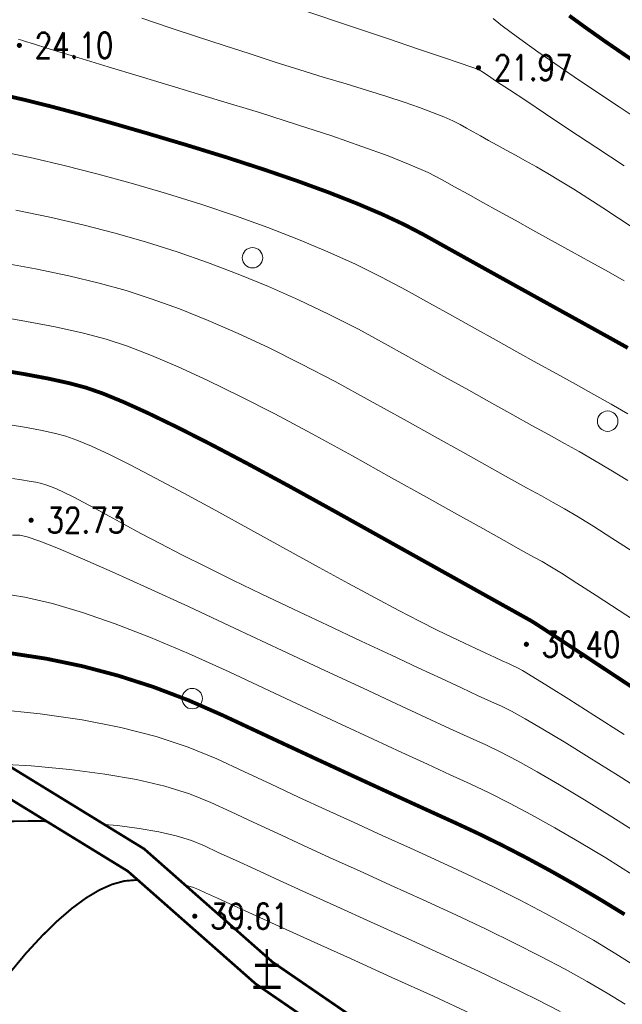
# Model space of a CAD drawing. Header units: millimetres. Extents: x 38389465 to 38395088, y 2473666 to 2480744.
# Tile 189 of 256: x 38389745 to 38389792, y 2479796 to 2479873. Entities that reach past the tile are written whole.
import ezdxf
from ezdxf.enums import TextEntityAlignment as Align

# ---------------------------------------------------------------- set-up
doc = ezdxf.new("R2010")
doc.units = ezdxf.units.MM
doc.header["$LTSCALE"] = 2
doc.linetypes.add('X3', pattern=[5, 4, -1])
doc.layers.get('0').update_dxf_attribs({"linetype": 'CONTINUOUS', "lineweight": 9})
doc.layers.add('GCD', color=251, linetype='CONTINUOUS')
doc.layers.add('w-绿地面积', color=82, linetype='CONTINUOUS')
for name, color, linetype, lineweight in [('地形图', 251, 'CONTINUOUS', 9), ('屋顶绿化线', 126, 'CONTINUOUS', 9), ('普通绿地填充', 114, 'CONTINUOUS', 9)]:
    doc.layers.add(name, color=color, linetype=linetype, lineweight=lineweight)
doc.styles.add('HZ', font='txt.shx', dxfattribs={"width": 0.8, "bigfont": 'hztxt.shx'})

# ---------------------------------------------------------------- blocks, each defined once
blk = doc.blocks.new('GC200')
at = {"linetype": 'Continuous', "const_width": 0.2, "flags": 128}
blk.add_lwpolyline([(-0.1, 0, 1), (0.1, 0, 1)], format="xyb", close=True, dxfattribs=at)
blk = doc.blocks.new('Gc122')
blk.add_circle((0, 0), 0.8)
blk = doc.blocks.new('地形图')
at = {"layer": '地形图', "color": 251, "linetype": 'Continuous', "flags": 128}
for points, const_width in [([(38389650.517, 2479875.112), (38389657.277, 2479861.463), (38389664.018, 2479851.073), (38389676.294, 2479833.26), (38389676.294, 2479833.26), (38389683.662, 2479827.167), (38389694.472, 2479823.201), (38389709.1, 2479820.362), (38389727.106, 2479818.276), (38389742.133, 2479815.858), (38389754.806, 2479808.075), (38389764.867, 2479799.202), (38389771.373, 2479794.735), (38389790.295, 2479784.477)], 0.2), ([(38389793.964, 2479869.297), (38389792.398, 2479870.35), (38389790.899, 2479871.381), (38389789.468, 2479872.392), (38389788.105, 2479873.382)], 0.3)]:
    blk.add_lwpolyline(points, dxfattribs=dict(at, const_width=const_width))
at = {"layer": '地形图', "color": 251, "linetype": 'X3', "const_width": 0.2, "flags": 128}
blk.add_lwpolyline([(38389789.267, 2479782.581), (38389770.246, 2479792.893), (38389763.539, 2479797.499), (38389753.519, 2479806.334), (38389741.368, 2479813.797), (38389726.81, 2479816.139), (38389708.77, 2479818.23), (38389693.891, 2479821.117), (38389682.572, 2479825.27), (38389674.92, 2479831.598), (38389664.703, 2479843.548), (38389662.207, 2479848.89), (38389655.583, 2479860.564), (38389648.672, 2479874.517), (38389646.551, 2479887.337), (38389647.29, 2479907.172), (38389649.567, 2479923.868), (38389650.475, 2479940.917), (38389648.005, 2479959.861), (38389647.2, 2479973.943), (38389642.052, 2479995.424), (38389638.861, 2480007.754), (38389634.762, 2480020.5), (38389632.224, 2480029.791), (38389632.016, 2480042.31), (38389631.389, 2480044.982), (38389629.723, 2480049.369), (38389626.651, 2480053.305), (38389618.249, 2480062.617)], dxfattribs=at)
at = {"layer": '地形图', "color": 251, "linetype": 'Continuous', "flags": 128}
for points in [[(38389793.965, 2479864.932), (38389792.011, 2479866.231), (38389790.156, 2479867.469), (38389788.478, 2479868.601), (38389786.978, 2479869.627), (38389785.656, 2479870.547), (38389784.511, 2479871.36), (38389783.545, 2479872.068), (38389782.757, 2479872.669), (38389782.147, 2479873.163)], [(38389792.405, 2479861.605), (38389790.199, 2479863.071), (38389788.085, 2479864.475), (38389786.249, 2479865.693), (38389784.693, 2479866.726), (38389783.416, 2479867.573), (38389782.417, 2479868.235), (38389781.698, 2479868.711), (38389781.257, 2479869.001), (38389781.096, 2479869.106), (38389781.074, 2479869.118), (38389781.054, 2479869.129), (38389781.035, 2479869.14), (38389781.017, 2479869.15), (38389781, 2479869.159), (38389780.984, 2479869.168), (38389780.969, 2479869.176), (38389780.956, 2479869.184), (38389780.94, 2479869.192), (38389780.921, 2479869.2), (38389780.897, 2479869.21), (38389780.869, 2479869.22), (38389780.836, 2479869.231), (38389780.799, 2479869.243), (38389780.758, 2479869.257), (38389780.712, 2479869.271), (38389780.4, 2479869.375), (38389779.558, 2479869.658), (38389778.186, 2479870.12), (38389776.285, 2479870.762), (38389773.855, 2479871.583), (38389770.895, 2479872.584), (38389767.405, 2479873.764)], [(38389754.633, 2479873.183), (38389756.844, 2479872.44), (38389758.994, 2479871.725), (38389761.083, 2479871.038), (38389763.112, 2479870.381), (38389765.08, 2479869.751), (38389766.988, 2479869.15), (38389768.835, 2479868.578), (38389770.622, 2479868.034), (38389772.298, 2479867.521), (38389773.814, 2479867.041), (38389775.17, 2479866.594), (38389776.366, 2479866.18), (38389777.402, 2479865.799), (38389778.278, 2479865.451), (38389778.994, 2479865.136), (38389779.55, 2479864.855), (38389780.046, 2479864.578), (38389780.584, 2479864.278), (38389781.164, 2479863.956), (38389781.785, 2479863.612), (38389782.448, 2479863.244), (38389783.152, 2479862.855), (38389783.899, 2479862.442), (38389784.686, 2479862.007), (38389785.528, 2479861.533), (38389786.436, 2479861.004), (38389787.41, 2479860.419), (38389788.451, 2479859.778), (38389789.559, 2479859.083), (38389790.733, 2479858.331), (38389791.973, 2479857.525), (38389793.279, 2479856.663)]]:
    blk.add_lwpolyline(points, dxfattribs=at)
at = {"layer": '地形图', "color": 251, "linetype": 'Continuous'}
for points in [[(38389744.953, 2479871.527), (38389745.128, 2479871.479), (38389745.308, 2479871.426), (38389745.494, 2479871.37), (38389745.684, 2479871.309), (38389745.88, 2479871.244), (38389746.282, 2479871.116), (38389747.093, 2479870.866), (38389748.312, 2479870.493), (38389749.939, 2479869.999), (38389751.975, 2479869.382), (38389754.418, 2479868.643), (38389757.271, 2479867.782), (38389760.531, 2479866.798), (38389763.838, 2479865.786), (38389766.829, 2479864.839), (38389769.504, 2479863.957), (38389771.863, 2479863.141), (38389773.907, 2479862.389), (38389775.635, 2479861.703), (38389777.047, 2479861.081), (38389778.144, 2479860.525), (38389779.123, 2479859.979), (38389780.185, 2479859.388), (38389781.328, 2479858.753), (38389782.554, 2479858.073), (38389783.862, 2479857.349), (38389785.251, 2479856.58), (38389786.723, 2479855.766), (38389788.277, 2479854.908), (38389789.798, 2479854.065), (38389791.174, 2479853.296), (38389792.404, 2479852.602)], [(38389743.757, 2479862.712), (38389746.1, 2479862.217), (38389748.551, 2479861.642), (38389751.111, 2479860.988), (38389753.779, 2479860.254), (38389756.555, 2479859.44), (38389759.324, 2479858.575), (38389761.974, 2479857.687), (38389764.502, 2479856.775), (38389766.909, 2479855.84), (38389769.196, 2479854.882), (38389771.362, 2479853.9), (38389773.407, 2479852.895), (38389775.332, 2479851.866), (38389777.17, 2479850.841), (38389778.957, 2479849.845), (38389780.693, 2479848.879), (38389782.378, 2479847.943), (38389784.011, 2479847.036), (38389785.594, 2479846.159), (38389787.125, 2479845.311), (38389788.605, 2479844.494), (38389790.028, 2479843.701), (38389791.39, 2479842.929), (38389792.691, 2479842.177)], [(38389744.755, 2479858.147), (38389747.421, 2479857.594), (38389750.014, 2479856.991), (38389752.533, 2479856.338), (38389754.979, 2479855.637), (38389757.384, 2479854.874), (38389759.778, 2479854.041), (38389762.162, 2479853.136), (38389764.535, 2479852.159), (38389766.898, 2479851.111), (38389769.251, 2479849.991), (38389771.594, 2479848.8), (38389773.926, 2479847.537), (38389776.177, 2479846.281), (38389778.278, 2479845.11), (38389780.229, 2479844.023), (38389782.03, 2479843.021), (38389783.68, 2479842.104), (38389785.179, 2479841.272), (38389786.529, 2479840.524), (38389787.728, 2479839.861), (38389788.881, 2479839.214), (38389790.092, 2479838.512), (38389791.361, 2479837.755), (38389792.689, 2479836.945)], [(38389743.409, 2479854.077), (38389746.29, 2479853.545), (38389748.916, 2479852.994), (38389751.288, 2479852.423), (38389753.404, 2479851.833), (38389755.444, 2479851.174), (38389757.583, 2479850.395), (38389759.822, 2479849.496), (38389762.162, 2479848.477), (38389764.601, 2479847.339), (38389767.14, 2479846.082), (38389769.78, 2479844.704), (38389772.52, 2479843.208), (38389775.184, 2479841.721), (38389777.6, 2479840.374), (38389779.765, 2479839.167), (38389781.681, 2479838.099), (38389783.348, 2479837.172), (38389784.765, 2479836.384), (38389785.933, 2479835.737), (38389786.851, 2479835.229), (38389787.733, 2479834.726), (38389788.793, 2479834.094), (38389790.031, 2479833.334), (38389791.448, 2479832.443), (38389793.042, 2479831.424)], [(38389742.084, 2479850.005), (38389745.171, 2479849.496), (38389747.824, 2479848.997), (38389750.043, 2479848.508), (38389751.829, 2479848.03), (38389753.503, 2479847.473), (38389755.387, 2479846.748), (38389757.482, 2479845.856), (38389759.788, 2479844.796), (38389762.303, 2479843.568), (38389765.03, 2479842.173), (38389767.966, 2479840.609), (38389771.114, 2479838.878), (38389774.192, 2479837.161), (38389776.921, 2479835.638), (38389779.301, 2479834.311), (38389781.333, 2479833.178), (38389783.016, 2479832.24), (38389784.351, 2479831.497), (38389785.337, 2479830.949), (38389785.974, 2479830.596), (38389786.585, 2479830.239), (38389787.495, 2479829.677), (38389788.702, 2479828.912), (38389790.207, 2479827.942), (38389792.009, 2479826.768), (38389794.11, 2479825.391)], [(38389744.158, 2479841.339), (38389745.59, 2479841.103), (38389746.821, 2479840.871), (38389747.85, 2479840.645), (38389748.679, 2479840.423), (38389749.542, 2479840.116), (38389750.676, 2479839.635), (38389752.082, 2479838.979), (38389753.758, 2479838.148), (38389755.706, 2479837.143), (38389757.925, 2479835.963), (38389760.414, 2479834.609), (38389763.175, 2479833.08), (38389765.955, 2479831.534), (38389768.503, 2479830.13), (38389770.818, 2479828.867), (38389772.901, 2479827.745), (38389774.751, 2479826.764), (38389776.369, 2479825.925), (38389777.754, 2479825.226), (38389778.907, 2479824.669), (38389779.894, 2479824.206), (38389780.781, 2479823.791), (38389781.569, 2479823.422), (38389782.257, 2479823.101), (38389782.845, 2479822.828), (38389783.333, 2479822.601), (38389783.722, 2479822.422), (38389784.011, 2479822.29), (38389784.444, 2479822.054), (38389785.263, 2479821.563), (38389786.469, 2479820.817), (38389788.062, 2479819.816), (38389790.041, 2479818.56), (38389792.407, 2479817.049)], [(38389744.504, 2479837.108), (38389745.194, 2479837.006), (38389745.799, 2479836.907), (38389746.319, 2479836.809), (38389746.754, 2479836.713), (38389747.103, 2479836.619), (38389747.468, 2479836.49), (38389747.947, 2479836.287), (38389748.541, 2479836.01), (38389749.249, 2479835.659), (38389750.071, 2479835.234), (38389751.008, 2479834.736), (38389752.059, 2479834.164), (38389753.225, 2479833.519), (38389754.545, 2479832.798), (38389756.057, 2479832), (38389757.762, 2479831.125), (38389759.659, 2479830.174), (38389761.749, 2479829.145), (38389764.032, 2479828.04), (38389766.508, 2479826.858), (38389769.176, 2479825.599), (38389771.808, 2479824.365), (38389774.174, 2479823.257), (38389776.274, 2479822.275), (38389778.108, 2479821.419), (38389779.677, 2479820.688), (38389780.979, 2479820.084), (38389782.016, 2479819.606), (38389782.787, 2479819.254), (38389783.572, 2479818.863), (38389784.653, 2479818.266), (38389786.028, 2479817.463), (38389787.699, 2479816.455), (38389789.664, 2479815.241), (38389791.924, 2479813.822), (38389794.48, 2479812.197)], [(38389744.489, 2479832.676), (38389745.07, 2479832.653), (38389745.636, 2479832.533), (38389746.642, 2479832.187), (38389748.09, 2479831.615), (38389749.977, 2479830.817), (38389752.306, 2479829.792), (38389755.075, 2479828.541), (38389758.284, 2479827.065), (38389761.934, 2479825.362), (38389765.627, 2479823.63), (38389768.966, 2479822.066), (38389771.951, 2479820.671), (38389774.582, 2479819.444), (38389776.858, 2479818.385), (38389778.78, 2479817.495), (38389780.349, 2479816.773), (38389781.562, 2479816.219), (38389782.701, 2479815.671), (38389784.043, 2479814.968), (38389785.587, 2479814.109), (38389787.336, 2479813.093), (38389789.287, 2479811.922), (38389791.442, 2479810.595), (38389793.8, 2479809.112)], [(38389743.524, 2479828.119), (38389745.466, 2479827.804), (38389747.614, 2479827.3), (38389749.969, 2479826.607), (38389752.531, 2479825.726), (38389755.299, 2479824.656), (38389758.274, 2479823.397), (38389761.456, 2479821.95), (38389764.625, 2479820.464), (38389767.563, 2479819.09), (38389770.27, 2479817.827), (38389772.746, 2479816.675), (38389774.991, 2479815.635), (38389777.005, 2479814.707), (38389778.787, 2479813.889), (38389780.338, 2479813.184), (38389781.829, 2479812.48), (38389783.432, 2479811.671), (38389785.147, 2479810.754), (38389786.973, 2479809.732), (38389788.91, 2479808.603), (38389790.959, 2479807.368), (38389793.12, 2479806.027)], [(38389743.524, 2479828.119), (38389745.466, 2479827.804), (38389747.614, 2479827.3), (38389749.969, 2479826.607), (38389752.531, 2479825.726), (38389755.299, 2479824.656), (38389758.274, 2479823.397), (38389761.456, 2479821.95), (38389764.625, 2479820.464), (38389767.563, 2479819.09), (38389770.27, 2479817.827), (38389772.746, 2479816.675), (38389774.991, 2479815.635), (38389777.005, 2479814.707), (38389778.787, 2479813.889), (38389780.338, 2479813.184), (38389781.829, 2479812.48), (38389783.432, 2479811.671), (38389785.147, 2479810.754), (38389786.973, 2479809.732), (38389788.91, 2479808.603), (38389790.959, 2479807.368), (38389793.12, 2479806.027)], [(38389793.455, 2479798.79), (38389791.761, 2479799.856), (38389789.995, 2479800.914), (38389788.157, 2479801.966), (38389786.247, 2479803.009), (38389784.265, 2479804.046), (38389782.212, 2479805.076), (38389780.086, 2479806.098), (38389777.889, 2479807.113), (38389775.663, 2479808.123), (38389773.453, 2479809.131), (38389771.257, 2479810.136), (38389769.075, 2479811.139), (38389766.909, 2479812.14), (38389764.757, 2479813.138), (38389762.621, 2479814.134), (38389760.499, 2479815.127), (38389758.254, 2479816.062), (38389755.748, 2479816.884), (38389752.98, 2479817.593), (38389749.952, 2479818.187), (38389746.663, 2479818.669), (38389743.112, 2479819.036)], [(38389792.486, 2479795.896), (38389791.081, 2479796.771), (38389789.512, 2479797.687), (38389787.78, 2479798.647), (38389785.884, 2479799.648), (38389783.824, 2479800.692), (38389781.601, 2479801.778), (38389779.215, 2479802.907), (38389776.665, 2479804.077), (38389774.102, 2479805.24), (38389771.677, 2479806.343), (38389769.389, 2479807.386), (38389767.24, 2479808.371), (38389765.228, 2479809.296), (38389763.354, 2479810.162), (38389761.618, 2479810.968), (38389760.02, 2479811.715), (38389758.355, 2479812.393), (38389756.417, 2479812.99), (38389754.208, 2479813.506), (38389751.726, 2479813.942), (38389748.972, 2479814.298), (38389745.945, 2479814.573), (38389744.042, 2479814.685)], [(38389787.403, 2479795.328), (38389785.521, 2479796.287), (38389783.383, 2479797.338), (38389780.991, 2479798.481), (38389778.343, 2479799.715), (38389775.44, 2479801.042), (38389772.54, 2479802.356), (38389769.901, 2479803.555), (38389767.522, 2479804.637), (38389765.404, 2479805.602), (38389763.547, 2479806.452), (38389761.951, 2479807.186), (38389760.616, 2479807.803), (38389759.542, 2479808.304), (38389758.514, 2479808.722), (38389757.318, 2479809.09), (38389755.954, 2479809.409), (38389754.422, 2479809.678), (38389752.722, 2479809.898), (38389751.683, 2479809.992)], [(38389780.381, 2479795.183), (38389777.472, 2479796.524), (38389774.216, 2479798.006), (38389770.978, 2479799.473), (38389768.125, 2479800.767), (38389765.655, 2479801.887), (38389763.569, 2479802.834), (38389761.867, 2479803.608), (38389760.548, 2479804.209), (38389759.614, 2479804.637), (38389759.063, 2479804.892), (38389758.673, 2479805.051), (38389758.218, 2479805.191), (38389758.024, 2479805.237)]]:
    blk.add_lwpolyline(points, dxfattribs=at)
for points, const_width in [([(38389743.843, 2479867.15), (38389745.5, 2479866.773), (38389747.446, 2479866.287), (38389749.682, 2479865.69), (38389752.208, 2479864.984), (38389755.024, 2479864.169), (38389758.13, 2479863.244), (38389761.265, 2479862.276), (38389764.169, 2479861.333), (38389766.842, 2479860.415), (38389769.283, 2479859.522), (38389771.493, 2479858.653), (38389773.473, 2479857.809), (38389775.221, 2479856.99), (38389776.738, 2479856.196), (38389778.163, 2479855.401), (38389779.636, 2479854.581), (38389781.157, 2479853.735), (38389782.726, 2479852.864), (38389784.343, 2479851.968), (38389786.008, 2479851.046), (38389787.721, 2479850.099), (38389789.482, 2479849.126), (38389791.176, 2479848.188), (38389792.689, 2479847.346)], 0.3), ([(38389743.121, 2479845.672), (38389745.38, 2479845.299), (38389747.322, 2479844.934), (38389748.947, 2479844.576), (38389750.254, 2479844.226), (38389751.563, 2479843.772), (38389753.192, 2479843.102), (38389755.143, 2479842.216), (38389757.414, 2479841.115), (38389760.006, 2479839.797), (38389762.919, 2479838.263), (38389766.153, 2479836.514), (38389769.708, 2479834.549), (38389773.199, 2479832.601), (38389776.242, 2479830.902), (38389778.837, 2479829.454), (38389780.985, 2479828.256), (38389782.685, 2479827.308), (38389783.937, 2479826.61), (38389784.741, 2479826.162), (38389785.097, 2479825.964), (38389785.438, 2479825.752), (38389786.196, 2479825.26), (38389787.372, 2479824.49), (38389788.966, 2479823.441), (38389790.977, 2479822.113), (38389793.405, 2479820.506)], 0.3), ([(38389744.289, 2479823.42), (38389747.138, 2479822.984), (38389749.961, 2479822.397), (38389752.755, 2479821.659), (38389755.523, 2479820.77), (38389758.264, 2479819.73), (38389760.977, 2479818.538), (38389763.623, 2479817.299), (38389766.16, 2479816.114), (38389768.59, 2479814.983), (38389770.911, 2479813.907), (38389773.124, 2479812.886), (38389775.229, 2479811.919), (38389777.225, 2479811.006), (38389779.114, 2479810.148), (38389780.958, 2479809.289), (38389782.822, 2479808.373), (38389784.706, 2479807.4), (38389786.61, 2479806.371), (38389788.533, 2479805.284), (38389790.477, 2479804.141), (38389792.44, 2479802.941)], 0.3), ([(38389747.158, 2479810.241), (38389746.613, 2479810.258), (38389744.418, 2479810.244)], 0.15), ([(38389754.318, 2479805.63), (38389754.15, 2479805.635), (38389753.254, 2479805.56), (38389752.307, 2479805.301), (38389751.308, 2479804.858), (38389750.257, 2479804.23), (38389749.154, 2479803.418), (38389747.999, 2479802.422), (38389746.793, 2479801.242), (38389745.534, 2479799.877), (38389744.362, 2479798.458)], 0.15)]:
    blk.add_lwpolyline(points, dxfattribs=dict(at, const_width=const_width))
ref = blk.add_blockref('GC200', (38389745.031, 2479871.056), dxfattribs=dict(at, xscale=1.000001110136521, yscale=1.000001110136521, zscale=1.000001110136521, rotation=359.9999912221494))
ref.add_attrib('height', '24.10', dxfattribs={"layer": 'GCD', "linetype": 'Continuous', "height": 2, "rotation": 359.99999, "style": 'HZ', "width": 0.8}).set_placement((38389746.231, 2479871.056), align=Align.MIDDLE_LEFT)
ref = blk.add_blockref('GC200', (38389780.995, 2479869.305), dxfattribs=dict(at, xscale=1.000001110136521, yscale=1.000001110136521, zscale=1.000001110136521, rotation=359.9999912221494))
ref.add_attrib('height', '21.97', dxfattribs={"layer": 'GCD', "linetype": 'Continuous', "height": 2, "rotation": 359.99999, "style": 'HZ', "width": 0.8}).set_placement((38389782.195, 2479869.305), align=Align.MIDDLE_LEFT)
at = {"layer": '地形图', "color": 251, "linetype": 'Continuous', "xscale": 1.000001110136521, "yscale": 1.000001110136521, "zscale": 1.000001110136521, "rotation": 359.9999912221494}
for p in [(38389763.295, 2479854.41), (38389791.114, 2479841.601), (38389758.573, 2479819.856)]:
    blk.add_blockref('Gc122', p, dxfattribs=at)
at = {"layer": '地形图', "color": 251, "linetype": 'Continuous'}
ref = blk.add_blockref('GC200', (38389745.952, 2479833.839), dxfattribs=dict(at, xscale=1.000001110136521, yscale=1.000001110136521, zscale=1.000001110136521, rotation=359.9999912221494))
ref.add_attrib('height', '32.73', dxfattribs={"layer": 'GCD', "linetype": 'Continuous', "height": 2, "rotation": 359.99999, "style": 'HZ', "width": 0.8}).set_placement((38389747.152, 2479833.839), align=Align.MIDDLE_LEFT)
ref = blk.add_blockref('GC200', (38389784.746, 2479824.111), dxfattribs=dict(at, xscale=1.000001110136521, yscale=1.000001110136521, zscale=1.000001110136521, rotation=359.9999912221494))
ref.add_attrib('height', '30.40', dxfattribs={"layer": 'GCD', "linetype": 'Continuous', "height": 2, "rotation": 359.99999, "style": 'HZ', "width": 0.8}).set_placement((38389785.946, 2479824.111), align=Align.MIDDLE_LEFT)
ref = blk.add_blockref('GC200', (38389758.77, 2479802.801), dxfattribs=dict(at, xscale=1.000001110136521, yscale=1.000001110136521, zscale=1.000001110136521, rotation=359.9999912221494))
ref.add_attrib('height', '39.61', dxfattribs={"layer": 'GCD', "linetype": 'Continuous', "height": 2, "rotation": 359.99999, "style": 'HZ', "width": 0.8}).set_placement((38389759.97, 2479802.801), align=Align.MIDDLE_LEFT)
at = {"layer": '地形图', "color": 251, "linetype": 'Continuous', "style": 'HZ', "width": 0.8}
blk.add_text('土', height=3, rotation=359.99999, dxfattribs=at).set_placement((38389764.421, 2479798.427), align=Align.MIDDLE_CENTER)
blk = doc.blocks.new('dfgdfgdgfdfg')
at = {"layer": '屋顶绿化线'}
h = blk.add_hatch(dxfattribs=at)
h.set_pattern_fill('CROSS', color=256, style=0)
h.set_pattern_definition([(3e-14, (-38390155.3861, -2480142.4406), (1.5875, 1.5875), [0.79375, -2.38125]), (90, (-38390154.9893, -2480142.8375), (-1.5875, 1.5875), [0.79375, -2.38125])])
h.paths.add_polyline_path([(-3.152, -422.854), (20.372, -403.916), (14.352, -396.438), (-9.172, -415.377)])
h.paths.add_polyline_path([(-212.799, -350.409), (-230.609, -328.288), (-240.58, -336.314), (-222.77, -358.436)])
h.paths.add_polyline_path([(-190.047, -455.851), (-156.943, -429.199), (-171.052, -411.673), (-204.157, -438.325)])
h.paths.add_polyline_path([(-220.159, -484.945), (-266.116, -521.944), (-270.368, -516.663), (-224.411, -479.664)])
h.paths.add_polyline_path([(-264.365, -493.343), (-279.398, -505.446), (-283.65, -500.165), (-268.617, -488.062)])
h.paths.add_polyline_path([(-304.527, -503.57), (-350.485, -540.569), (-354.736, -535.288), (-308.779, -498.289)])
h.paths.add_polyline_path([(-348.733, -511.968), (-363.767, -524.071), (-368.019, -518.79), (-352.985, -506.687)])
h.paths.add_polyline_path([(-282.594, -407.395), (-328.552, -444.394), (-324.3, -449.676), (-278.343, -412.677)])
h.paths.add_polyline_path([(-300.236, -448.789), (-315.27, -460.892), (-311.018, -466.174), (-295.984, -454.071)])
h.paths.add_polyline_path([(-33.987, 93.69), (-17.085, 99.881), (-15.021, 94.247), (-31.923, 88.056)])
h.paths.add_polyline_path([(-53.101, 61.556), (-8.968, 77.721), (-11.032, 83.355), (-55.164, 67.19)])
h.paths.add_polyline_path([(-108.319, 48.751), (-122.34, 37.463), (-118.577, 32.79), (-104.556, 44.078)])
h.paths.add_polyline_path([(-70.93, 48.555), (-107.54, 19.081), (-111.303, 23.754), (-74.693, 53.228)])
h.paths.add_polyline_path([(-144.653, -377.967), (-139.26, -384.666), (-137.469, -383.224), (-128.815, -393.973), (-122.272, -388.705), (-130.926, -377.956), (-98.6, -351.931), (-103.993, -345.233)])
h.paths.add_polyline_path([(-85.368, -368.367), (-79.661, -375.455), (-104.12, -395.146), (-109.827, -388.058)])
h.paths.add_polyline_path([(-154.424, -186.588), (-177.714, -205.339), (-172.008, -212.427), (-148.718, -193.676)])
h.paths.add_polyline_path([(-124.026, -173.797), (-139.526, -186.276), (-145.233, -179.188), (-129.732, -166.709)])
h.paths.add_polyline_path([(-147.864, -242.416), (-124.574, -223.665), (-130.594, -216.187), (-141.343, -224.842), (-142.347, -223.595), (-154.888, -233.692)])
h.paths.add_polyline_path([(-115.383, -216.265), (-91.859, -197.327), (-97.879, -189.849), (-121.403, -208.788)])
h.paths.add_polyline_path([(-179.133, -155.898), (-202.423, -174.649), (-208.129, -167.561), (-184.839, -148.81)])
h.paths.add_polyline_path([(-160.147, -128.931), (-175.648, -141.41), (-169.941, -148.498), (-154.441, -136.019)])
h.paths.add_polyline_path([(-232.273, -137.572), (-208.983, -118.821), (-202.963, -126.299), (-213.712, -134.953), (-212.709, -136.199), (-225.249, -146.296)])
h.paths.add_polyline_path([(-199.792, -111.421), (-176.268, -92.483), (-170.248, -99.96), (-193.771, -118.899)])
h.paths.add_polyline_path([(7.123, -56.527), (30.413, -37.777), (36.12, -44.865), (12.83, -63.616)])
h.paths.add_polyline_path([(-11.862, -83.495), (3.639, -71.016), (-2.068, -63.927), (-17.569, -76.407)])
h.paths.add_polyline_path([(27.782, -101.004), (4.259, -119.943), (-1.762, -112.465), (21.762, -93.527)])
h.paths.add_polyline_path([(-17.585, -25.838), (5.705, -7.087), (-0.002, 0.001), (-23.292, -18.749)])
h.paths.add_polyline_path([(-47.984, -38.629), (-32.483, -26.149), (-26.776, -33.237), (-42.277, -45.717)])
h.paths.add_polyline_path([(-24.145, 29.99), (-47.435, 11.24), (-41.415, 3.762), (-30.666, 12.416), (-29.663, 11.17), (-17.122, 21.266)])
h.paths.add_polyline_path([(-56.627, 3.84), (-80.15, -15.099), (-74.13, -22.577), (-50.607, -3.638)])
h.paths.add_polyline_path([(-112.36, 104.958), (-116.123, 109.632), (-120.407, 106.183), (-120.093, 105.793), (-120.093, 105.793), (-119.968, 105.637), (-119.56, 105.131), (-120.651, 104.253), (-121.498, 105.305), (-126.327, 101.417), (-126.013, 101.027), (-126.013, 101.027), (-125.888, 100.871), (-125.48, 100.365), (-126.571, 99.487), (-127.417, 100.539), (-132.247, 96.651), (-131.933, 96.261), (-131.933, 96.261), (-131.808, 96.105), (-131.4, 95.599), (-132.491, 94.721), (-133.337, 95.773), (-138.167, 91.885), (-137.853, 91.495), (-137.853, 91.495), (-137.728, 91.339), (-137.32, 90.833), (-138.411, 89.955), (-139.257, 91.007), (-144.087, 87.118), (-143.773, 86.729), (-143.773, 86.729), (-143.648, 86.573), (-143.24, 86.067), (-144.33, 85.189), (-145.177, 86.241), (-150.006, 82.352), (-149.693, 81.963), (-149.693, 81.963), (-149.567, 81.807), (-149.16, 81.301), (-150.25, 80.423), (-151.097, 81.474), (-155.381, 78.025), (-151.618, 73.352)])
h.paths.add_polyline_path([(-152.796, 95.705), (-151.706, 96.583), (-150.859, 95.531), (-146.03, 99.419), (-146.344, 99.808), (-146.344, 99.808), (-146.469, 99.964), (-146.877, 100.471), (-145.864, 101.286), (-148.78, 104.908), (-165.916, 91.111), (-162.154, 86.438), (-157.87, 89.887), (-158.183, 90.276), (-158.183, 90.276), (-158.309, 90.432), (-158.716, 90.939), (-157.626, 91.816), (-156.779, 90.765), (-151.95, 94.653), (-152.263, 95.042), (-152.263, 95.042), (-152.389, 95.198)])
h.paths.add_polyline_path([(-48.92, 138.061), (-54.084, 136.169), (-53.913, 135.7), (-53.913, 135.7), (-53.844, 135.512), (-53.62, 134.902), (-54.935, 134.42), (-55.399, 135.688), (-61.221, 133.555), (-61.049, 133.086), (-61.049, 133.086), (-60.98, 132.898), (-60.757, 132.288), (-62.071, 131.806), (-62.535, 133.074), (-68.357, 130.942), (-68.185, 130.472), (-68.185, 130.472), (-68.116, 130.284), (-67.893, 129.674), (-69.207, 129.192), (-69.672, 130.46), (-75.494, 128.328), (-75.322, 127.858), (-75.322, 127.858), (-75.253, 127.67), (-75.029, 127.06), (-76.344, 126.578), (-76.808, 127.846), (-82.63, 125.714), (-82.458, 125.244), (-82.458, 125.244), (-82.389, 125.056), (-82.166, 124.446), (-83.48, 123.965), (-83.944, 125.232), (-89.766, 123.1), (-89.594, 122.63), (-89.594, 122.63), (-89.525, 122.443), (-89.302, 121.832), (-90.617, 121.351), (-91.081, 122.618), (-96.245, 120.727), (-94.182, 115.093), (-46.856, 132.427)])
h.paths.add_polyline_path([(-59.578, 147.097), (-59.39, 147.165), (-58.263, 147.578), (-57.799, 146.31), (-52.635, 148.202), (-54.698, 153.836), (-75.356, 146.27), (-73.757, 141.903), (-72.536, 142.35), (-72.072, 141.083), (-66.25, 143.215), (-66.422, 143.685), (-66.422, 143.685), (-66.491, 143.872), (-66.714, 144.483), (-66.714, 144.483), (-66.526, 144.552), (-65.4, 144.964), (-64.935, 143.697), (-59.114, 145.829), (-59.286, 146.298), (-59.286, 146.298), (-59.354, 146.486), (-59.578, 147.097)])
h.paths.add_polyline_path([(-212.799, -350.409), (-222.77, -358.436), (-242.088, -373.988), (-237.008, -380.298), (-244.174, -386.067), (-234.266, -398.374), (-208.639, -377.743), (-213.53, -371.667), (-228.019, -383.331), (-234.415, -375.386), (-219.927, -363.722), (-213.53, -371.667), (-208.639, -377.743), (-197.812, -369.026)])
edge = h.paths.add_edge_path()
edge.add_line((-243.674, -325.454), (-237.131, -320.187))
edge.add_line((-237.131, -320.187), (-245.597, -309.671))
edge.add_line((-245.597, -309.671), (-274.885, -333.25))
edge.add_line((-274.885, -333.25), (-270.37, -338.858))
edge.add_line((-270.37, -338.858), (-259.897, -351.867))
edge.add_line((-259.897, -351.867), (-248.68, -342.836))
edge.add_line((-248.68, -342.836), (-252.004, -338.708))
edge.add_arc((-255.516, -334.346), 5.6, 180, 308.8365, ccw=False)
edge.add_arc((-255.516, -334.346), 5.6, 0, 180, ccw=False)
edge.add_arc((-255.516, -334.346), 5.6, 308.8365, 360, ccw=False)
edge.add_line((-252.004, -338.708), (-248.68, -342.836))
edge.add_line((-248.68, -342.836), (-237.152, -333.555))
edge.add_line((-237.152, -333.555), (-243.674, -325.454))
h.paths.add_polyline_path([(193.402, 239.675), (208.988, 243.295), (208.807, 244.074), (215.333, 245.59), (218.636, 231.369), (196.524, 226.233)])
h.paths.add_polyline_path([(166.002, 243.167), (189.185, 248.551), (196.47, 217.186), (173.287, 211.802), (169.893, 226.413), (172.913, 227.114), (171.838, 231.741), (170.523, 231.436), (169.856, 234.309), (168.151, 233.913), (167.427, 237.03), (167.817, 237.121), (167.546, 238.29), (167.158, 238.2)])
h.paths.add_polyline_path([(109.755, 214.715), (139.24, 225.515), (144.261, 211.805), (114.777, 201.005), (112.644, 206.827), (113.865, 207.274), (112.352, 211.406), (111.131, 210.959)])
h.paths.add_polyline_path([(197.764, 213.38), (198.488, 210.263), (174.234, 204.63), (173.51, 207.747)])
h.paths.add_polyline_path([(113.144, 183.368), (121.031, 186.257), (119.759, 189.731), (111.871, 186.842)], flags=17)
h.paths.add_polyline_path([(22.583, 204.403), (27.184, 206.089), (30.211, 197.825), (25.61, 196.14)])
h.paths.add_polyline_path([(122.909, 186.945), (157.464, 199.602), (156.191, 203.076), (121.637, 190.419)])
h.paths.add_polyline_path([(229.13, 220.665), (230.804, 213.457), (201.387, 206.625), (199.713, 213.833)])
h.paths.add_polyline_path([(38.233, 161.679), (55.417, 167.973), (53.456, 173.326), (36.273, 167.031)])
h.paths.add_polyline_path([(59.173, 169.349), (66.074, 171.877), (64.114, 177.229), (57.212, 174.701)])
h.paths.add_polyline_path([(26.298, 194.262), (30.899, 195.947), (39.67, 172.003), (35.069, 170.318)])
h.paths.add_polyline_path([(160.558, -69.471), (170.528, -61.444), (185.048, -79.479), (175.077, -87.506)])
h.paths.add_polyline_path([(137.6, -120.047), (147.76, -132.665), (182.499, -104.696), (172.34, -92.078)])
h.paths.add_polyline_path([(194.054, 187.369), (172.016, 182.25), (151.551, 174.754), (152.927, 170.998), (134.523, 164.257), (133.148, 168.011), (104.227, 157.417), (105.603, 153.662), (82.316, 145.132), (84.689, 138.653), (175.151, 171.788), (246.198, 188.29), (243.732, 198.907), (221.328, 193.704), (222.233, 189.807), (194.959, 183.473)])
h.paths.add_polyline_path([(78.795, 145.44), (78.726, 145.627), (77.935, 147.787), (49.014, 137.193), (50.39, 133.438), (48.512, 132.75), (41.751, 130.273), (39.873, 129.585), (38.498, 133.341), (26.291, 128.87), (30.04, 118.635), (81.684, 137.552)])
h.paths.add_polyline_path([(226.048, 164.102), (240.757, 167.518), (239.852, 171.414), (225.143, 167.998)], flags=17)
h.paths.add_polyline_path([(186.403, 154.894), (198.287, 157.654), (197.382, 161.55), (185.498, 158.79)], flags=17)
h.paths.add_polyline_path([(147.22, 145.583), (161.587, 150.845), (162.963, 147.089), (148.596, 141.827)], flags=17)
h.paths.add_polyline_path([(109.191, 131.653), (120.647, 135.849), (122.023, 132.093), (110.567, 127.897)])
h.paths.add_polyline_path([(78.017, 120.234), (89.473, 124.43), (90.848, 120.674), (79.393, 116.478)])
h.paths.add_polyline_path([(38.453, 101.482), (52.632, 106.676), (51.256, 110.432), (37.077, 105.238)])
h.paths.add_polyline_path([(248.587, 158.557), (253.068, 159.598), (247.231, 184.729), (242.75, 183.688)])
h.paths.add_polyline_path([(168.256, 148.922), (170.766, 142.067), (182.683, 146.432), (184.761, 146.916), (183.336, 153.052), (172.907, 150.625)], flags=17)
h.paths.add_polyline_path([(96.586, 114.895), (109.92, 119.779), (107.753, 125.695), (94.419, 120.811)])
h.paths.add_polyline_path([(93.731, 122.689), (107.065, 127.573), (102.112, 141.094), (88.779, 136.21)])
h.paths.add_polyline_path([(96.886, -120.345), (73.596, -139.095), (79.616, -146.573), (88.184, -139.675), (91.132, -143.336), (105.854, -131.484)])
h.paths.add_polyline_path([(153.347, 91.061), (163.863, 94.913), (161.937, 100.172), (151.42, 96.319)])
h.paths.add_polyline_path([(138.398, 75.468), (185.347, 92.665), (183.49, 97.736), (174.382, 94.4), (175.138, 92.334), (146.405, 81.809), (145.649, 83.875), (136.54, 80.539)])
h.paths.add_polyline_path([(223.076, 112.798), (233.986, 115.332), (232.719, 120.786), (221.81, 118.253)])
h.paths.add_polyline_path([(206.329, 99.155), (255.032, 110.467), (253.811, 115.727), (244.362, 113.532), (244.86, 111.389), (215.053, 104.467), (214.556, 106.61), (205.107, 104.415)])
h.paths.add_polyline_path([(67.309, 56.139), (113.695, 73.13), (115.93, 67.026), (69.544, 50.035)])
h.paths.add_polyline_path([(69.454, 59.587), (89.83, 67.05), (87.594, 73.154), (67.218, 65.69)])
h.paths.add_polyline_path([(107.496, -172.912), (126.736, -157.422), (121.029, -150.334), (101.79, -165.823)])
h.paths.add_polyline_path([(241.436, 174.759), (239.468, 183.233), (212.973, 177.08), (214.692, 169.677), (222.724, 171.542), (222.973, 170.471)], flags=17)
h.paths.add_polyline_path([(188.749, 144.351), (218.946, 151.364), (217.226, 158.767), (187.03, 151.754)], flags=17)
h.paths.add_polyline_path([(162.749, 154.359), (159.757, 162.529), (134.216, 153.173), (136.83, 146.037), (144.573, 148.873), (144.951, 147.84)], flags=17)
h.paths.add_polyline_path([(114.188, 117.722), (143.297, 128.384), (140.683, 135.52), (111.574, 124.858)])
h.paths.add_polyline_path([(33.92, 107.17), (30.928, 115.339), (56.468, 124.695), (59.082, 117.558), (51.339, 114.722), (51.718, 113.689)])
h.paths.add_polyline_path([(94.657, 110.568), (65.548, 99.905), (62.934, 107.042), (92.043, 117.704)])
h.paths.add_polyline_path([(-168.022, -492.937), (-125.336, -458.572), (-119.692, -465.583), (-162.378, -499.948)])
h.paths.add_polyline_path([(-149.46, -515.994), (-106.774, -481.629), (-101.13, -488.639), (-143.816, -523.004)])
h.paths.add_polyline_path([(-320.544, -607.104), (-363.697, -641.845), (-367.949, -636.564), (-324.795, -601.823)])
h.paths.add_polyline_path([(-364.75, -615.502), (-376.979, -625.347), (-381.231, -620.066), (-369.001, -610.221)])
h.paths.add_polyline_path([(-253.325, -567.174), (-296.478, -601.915), (-300.729, -596.634), (-257.576, -561.892)])
h.paths.add_polyline_path([(-297.53, -575.572), (-309.76, -585.417), (-314.012, -580.136), (-301.782, -570.29)])
h.paths.add_polyline_path([(-183.66, -530.281), (-226.813, -565.022), (-231.065, -559.741), (-187.912, -524.999)])
h.paths.add_polyline_path([(-227.866, -538.679), (-240.095, -548.524), (-244.347, -543.243), (-232.118, -533.397)])
h.paths.add_polyline_path([(5.653, -366.606), (29.176, -347.667), (23.156, -340.19), (-0.368, -359.128)])
h.paths.add_polyline_path([(-2.99, -324.138), (-18.491, -336.617), (-24.198, -329.529), (-8.697, -317.05)])
h.paths.add_polyline_path([(-3.546, -373.996), (-9.566, -366.518), (-20.315, -375.172), (-21.319, -373.926), (-33.86, -384.022), (-26.836, -392.746)])
h.paths.add_polyline_path([(-56.686, -355.668), (-43.288, -344.882), (-37.581, -351.97), (-50.979, -362.756)])
h.paths.add_polyline_path([(-78.766, -261.747), (-55.242, -242.809), (-49.222, -250.287), (-72.746, -269.225)])
h.paths.add_polyline_path([(-39.122, -279.258), (-54.623, -291.737), (-48.916, -298.825), (-33.415, -286.346)])
h.paths.add_polyline_path([(73.039, -188.964), (88.54, -176.484), (94.247, -183.573), (78.746, -196.052)])
h.paths.add_polyline_path([(64.396, -146.496), (40.872, -165.434), (46.893, -172.912), (70.416, -153.973)])
h.paths.add_polyline_path([(121.923, -100.575), (132.083, -113.193), (166.823, -85.225), (156.663, -72.606)])
h.paths.add_polyline_path([(-87.949, -269.156), (-81.929, -276.634), (-92.678, -285.288), (-91.675, -286.534), (-104.215, -296.631), (-111.239, -287.907)])
h.paths.add_polyline_path([(60.265, -74.855), (36.975, -93.606), (30.955, -86.128), (41.704, -77.474), (40.701, -76.228), (53.242, -66.131)])
h.paths.add_polyline_path([(-81.389, -324.984), (-67.991, -314.197), (-73.698, -307.109), (-87.095, -317.896)])
edge = h.paths.add_edge_path(flags=17)
edge.add_line((172.454, 152.573), (182.883, 155))
edge.add_line((182.883, 155), (179.625, 169.028))
edge.add_line((179.625, 169.028), (176.199, 168.232))
edge.add_line((176.199, 168.232), (162.959, 163.382))
edge.add_line((162.959, 163.382), (167.568, 150.8))
edge.add_line((167.568, 150.8), (172.219, 152.503))
blk = doc.blocks.new('fsd1fsdf2')
at = {"layer": '普通绿地填充'}
h = blk.add_hatch(dxfattribs=at)
h.set_pattern_fill('草坪€^R', color=80, angle=38.83647, style=0)
h.set_pattern_definition([(77.673, (-375.5005, -439.924), (-3.969955, 6.19027), [0.78, -0.156, 0.208, -0.156, 0.78, -3.12]), (77.673, (-375.7084, -440.145), (-3.969955, 6.19027), [0.52, -0.39, 0.78, -0.39, 0.52, -2.6]), (77.673, (-377.352, -437.923), (-3.969955, 6.19027), [0.65, -0.26, 0.65, -3.64]), (77.673, (-378.923, -440.241), (-3.969955, 6.19027), [0.26, -0.52, 0.26, -4.16]), (167.673, (-378.812, -439.733), (-6.19027, -3.969955), [0.468, -4.732]), (167.673, (-375.431, -438.875), (-6.19027, -3.969955), [0.52, -4.68]), (167.673, (-377.1854, -437.161), (-6.19027, -3.969955), [0.52, -4.68]), (122.6729, (-375.2357, -438.2255), (-5.080113, 1.110158), [0.52, -6.83391]), (212.6729, (-375.5244, -439.5464), (-1.110158, -5.080113), [0.52, -6.83391]), (141.1079, (-375.2944, -438.3724), (-5.080113, 1.110158), [0.52, -11.10755]), (153.6367, (-375.3753, -438.6209), (-5.080113, 1.110158), [0.52, -20.92015]), (153.6367, (-377.1298, -436.9068), (-5.080113, 1.110158), [0.416, -21.02415]), (153.6367, (-378.7898, -439.6312), (-5.080113, 1.110158), [0.364, -21.07615]), (181.70918, (-375.4864, -439.1289), (-5.080113, 1.110158), [0.52, -20.92015]), (181.70918, (-377.2409, -437.4148), (-5.080113, 1.110158), [0.416, -21.02415]), (181.70918, (-378.8342, -439.8344), (-5.080113, 1.110158), [0.364, -21.07615]), (194.238, (-375.5165, -439.3884), (-5.080113, 1.110158), [0.52, -11.10755])])
edge = h.paths.add_edge_path()
edge.add_line((-425.241, -470.564), (-390.502, -452.22))
edge.add_line((-390.502, -452.22), (-379.256, -415.809))
edge.add_line((-379.256, -415.809), (-403.039, -370.77))
edge.add_line((-403.039, -370.77), (-394.326, -342.53))
edge.add_line((-394.326, -342.53), (-394.389, -341.386))
edge.add_line((-394.389, -341.386), (-388.849, -323.433))
edge.add_line((-388.849, -323.433), (-387.456, -324.603))
edge.add_line((-387.456, -324.603), (-382.843, -309.574))
edge.add_line((-382.843, -309.574), (-372.028, -274.605))
edge.add_line((-372.028, -274.605), (-373.277, -274.252))
edge.add_line((-373.277, -274.252), (-373.633, -274.12))
edge.add_line((-373.633, -274.12), (-372.562, -270.648))
edge.add_line((-372.562, -270.648), (-369.91, -262.053))
edge.add_line((-369.91, -262.053), (-340.051, -165.281))
edge.add_line((-340.051, -165.281), (-321.138, -188.774))
edge.add_arc((-325.812, -192.537), 6, -51.15869, 38.83645, ccw=False)
edge.add_line((-322.049, -197.21), (-322.672, -197.71))
edge.add_line((-322.672, -197.71), (-325.995, -193.583))
edge.add_line((-325.995, -193.583), (-348.584, -211.77))
edge.add_line((-348.584, -211.77), (-344.007, -217.456))
edge.add_line((-344.007, -217.456), (-349.389, -221.789))
edge.add_arc((-339.355, -234.252), 16, 128.8366, 162.85222)
edge.add_line((-354.644, -229.534), (-360.438, -248.312))
edge.add_arc((-345.149, -253.03), 16, 162.85222, 218.83641)
edge.add_line((-357.612, -263.063), (-342.997, -281.217))
edge.add_arc((-352.345, -288.742), 12, -51.04418, 38.83641, ccw=False)
edge.add_line((-344.8, -298.074), (-375.252, -322.59))
edge.add_arc((-360.202, -341.284), 24, 128.83643, 162.80312)
edge.add_line((-383.129, -334.189), (-391.024, -359.719))
edge.add_arc((-354.721, -370.947), 38, 162.81472, 218.83662)
edge.add_line((-384.321, -394.777), (-361.27, -423.409))
edge.add_line((-361.27, -423.409), (-364.308, -425.854))
edge.add_line((-364.308, -425.854), (-367.813, -428.676))
edge.add_line((-367.813, -428.676), (-376.381, -435.574))
edge.add_arc((-386.323, -442.295), 12, -51.16338, 34.05643, ccw=False)
edge.add_line((-378.798, -451.642), (-400.39, -469.025))
edge.add_line((-400.39, -469.025), (-402.284, -466.674))
edge.add_line((-402.284, -466.674), (-410.073, -472.945))
edge.add_line((-410.073, -472.945), (-408.254, -475.205))
edge.add_arc((-414.398, -464.897), 12, 218.83811, 300.79653, ccw=False)
edge.add_line((-423.745, -472.422), (-425.241, -470.564))
edge = h.paths.add_edge_path()
edge.add_line((-430.645, -473.418), (-416.19, -491.374))
edge.add_line((-416.19, -491.374), (-419.306, -493.882))
edge.add_line((-419.306, -493.882), (-414.916, -499.335))
edge.add_line((-414.916, -499.335), (-425.743, -508.052))
edge.add_line((-425.743, -508.052), (-415.333, -520.982))
edge.add_line((-415.333, -520.982), (-448.126, -547.382))
edge.add_line((-448.126, -547.382), (-448.129, -547.387))
edge.add_arc((-438.095, -559.85), 16, 128.83657, 218.83657)
edge.add_line((-450.558, -569.883), (-439.145, -584.06))
edge.add_arc((-426.682, -574.027), 16, 218.83657, 285.25278)
edge.add_arc((-422.472, -589.463), 0.0000735, 5.6542, 72.06646)
edge.add_line((-422.472, -589.463), (-415.363, -598.283))
edge.add_line((-415.363, -598.283), (-403.68, -588.875))
edge.add_line((-403.68, -588.875), (-406.808, -584.99))
edge.add_line((-406.808, -584.99), (-404.317, -582.982))
edge.add_line((-404.317, -582.982), (-399.929, -588.433))
edge.add_line((-399.929, -588.433), (-372.043, -565.983))
edge.add_line((-372.043, -565.983), (-376.428, -560.536))
edge.add_line((-376.428, -560.536), (-368.583, -554.159))
edge.add_arc((-371.735, -565.737), 12, 38.83657, 74.77044, ccw=False)
edge.add_line((-362.388, -558.212), (-361.224, -559.657))
edge.add_arc((-370.572, -567.182), 12, -75.37094, 38.83657, ccw=False)
edge.add_arc((-347.336, -656.2), 80, 104.62906, 119.50501)
edge.add_line((-386.736, -586.575), (-458.288, -627.065))
edge.add_arc((-450.408, -640.99), 16, 119.50501, 168.63656)
edge.add_line((-466.094, -637.838), (-466.45, -639.606))
edge.add_line((-466.45, -639.606), (-473.828, -625.858))
edge.add_line((-473.828, -625.858), (-455.863, -615.624))
edge.add_line((-455.863, -615.624), (-470.768, -589.459))
edge.add_line((-470.768, -589.459), (-436.118, -477.709))
edge.add_line((-436.118, -477.709), (-436.118, -477.709))
edge.add_line((-436.118, -477.709), (-435.599, -476.034))
edge.add_line((-435.599, -476.034), (-430.645, -473.418))
edge = h.paths.add_edge_path()
edge.add_line((-276.242, -94.005), (-266.983, -105.505))
edge.add_arc((-276.331, -113.03), 12, -51.16273, 38.83647, ccw=False)
edge.add_line((-268.805, -122.377), (-317.41, -161.509))
edge.add_arc((-324.935, -152.161), 12, 218.83647, 308.83727, ccw=False)
edge.add_line((-334.283, -159.687), (-337.205, -156.057))
edge.add_line((-337.205, -156.057), (-336.718, -154.48))
edge.add_line((-336.718, -154.48), (-301.075, -118.837))
edge.add_line((-301.075, -118.837), (-276.242, -94.005))
edge = h.paths.add_edge_path()
edge.add_line((-270.552, -88.315), (-265.432, -83.195))
edge.add_line((-265.432, -83.195), (-248.312, -105.234))
edge.add_arc((-252.299, -101.425), 5.514, 300.51498, 316.30639, ccw=False)
edge.add_arc((-252.604, -101.041), 6, 218.83788, 301.15707, ccw=False)
edge.add_line((-257.277, -104.804), (-270.552, -88.315))
h.paths.add_polyline_path([(-373.685, -577.424), (-373.088, -579.333), (-365.453, -576.945), (-366.05, -575.036)], flags=16)

msp = doc.modelspace()

# ---------------------------------------------------------------- block references
at = {"color": 3, "linetype": 'ByBlock'}
msp.add_blockref('fsd1fsdf2', (38390232.539, 2480182.673), dxfattribs=at)
at = {"layer": 'w-绿地面积', "linetype": 'ByBlock'}
msp.add_blockref('dfgdfgdgfdfg', (38390155.386, 2480142.441), dxfattribs=at)
at = {"layer": '地形图'}
msp.add_blockref('地形图', (0, 0), dxfattribs=at)

doc.saveas('drawing.dxf')
